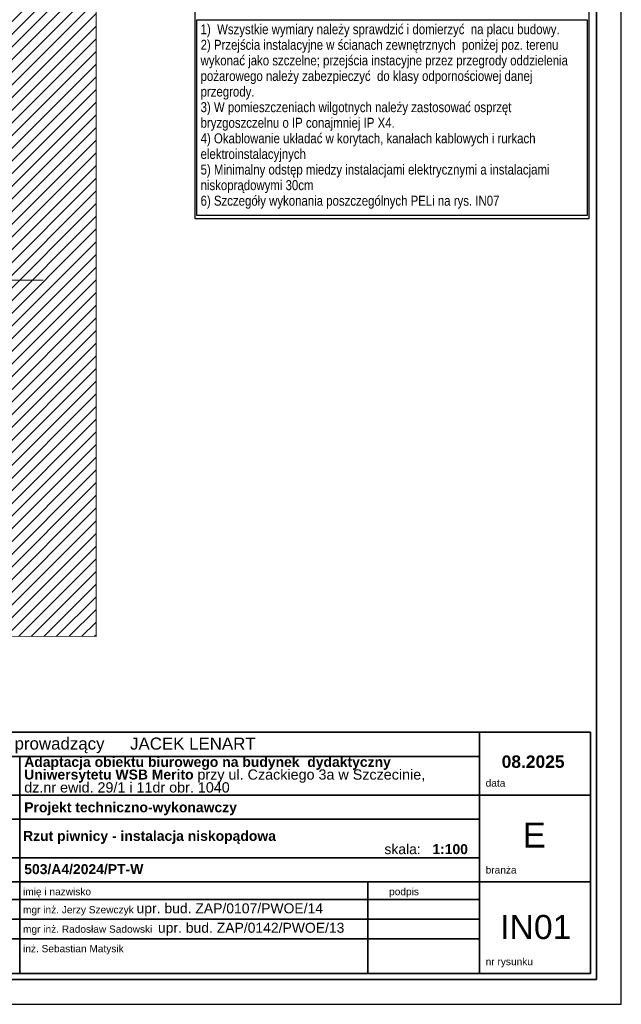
# Model space of a CAD drawing. Header units: millimetres. Extents: x 82175 to 237000, y 24756 to 471700.
# Tile 255 of 256: x 125099 to 137175, y 441492 to 461255. Entities that reach past the tile are written whole.
import ezdxf

# ---------------------------------------------------------------- set-up
doc = ezdxf.new("R2010")
doc.units = ezdxf.units.MM
doc.layers.add('arch - tabela2', color=7, linetype='Continuous')
doc.layers.add('CP_LINENORM', color=253, linetype='Continuous')
for name, color, linetype, lineweight in [('arch tabela_Nr_Pióra__100', 7, 'Continuous', 20), ('CP_FRREF', 251, 'Continuous', 35), ('\xa0♦IT_Opis', 7, 'Continuous', 20)]:
    doc.layers.add(name, color=color, linetype=linetype, lineweight=lineweight)
doc.styles.add('GENERATED_STYLE_1', font='ARIALN.TTF')
doc.styles.get("Standard").update_dxf_attribs({"font": 'arial.ttf'})
doc.styles.add('STYL_AUTOMATYCZNY_1', font='arial.ttf')
doc.styles.add('STYL_AUTOMATYCZNY_2', font='arial.ttf')

msp = doc.modelspace()

# ---------------------------------------------------------------- hatches: boundary and pattern name
at = {"linetype": 'Continuous', "lineweight": 15}
h = msp.add_hatch(dxfattribs=at)
h.set_pattern_fill('Bloczki_ceramiczne_0001', color=8, style=0, pattern_type=2)
h.set_pattern_definition([(45, (-135208.59, 738186.62), (-127.27922, 127.27922), [])])
h.paths.add_polyline_path([(123679, 465064), (123869, 449076), (124010, 448879), (126632, 448872), (126632, 465048)])

# ---------------------------------------------------------------- linework, layer by layer
at = {"color": 7, "linetype": 'Continuous', "lineweight": 35}
for p, q in [((118554, 446953), (136554, 446953)), ((119330, 446953), (136286, 446953)), ((134326, 442108), (134326, 446953)), ((136554, 442108), (136554, 446953)), ((123400, 446469), (134326, 446469)), ((125103, 442108), (125103, 446469)), ((123400, 445693), (136554, 445693)), ((123400, 445209), (134326, 445209)), ((123400, 444434), (134326, 444434)), ((123400, 443949), (136554, 443949)), ((132088, 442108), (132088, 443949)), ((132088, 442108), (132088, 443949)), ((123400, 443599), (134326, 443599)), ((125103, 443599), (132120, 443599)), ((125103, 443599), (132088, 443599)), ((123400, 443202), (130384, 443202)), ((125103, 443202), (134326, 443202)), ((123400, 442804), (134326, 442804)), ((118554, 442108), (136554, 442108)), ((125103, 442108), (132120, 442108)), ((126995, 442108), (132623, 442108))]:
    msp.add_line(p, q, dxfattribs=at)
at = {"color": 8, "linetype": 'Continuous', "lineweight": 13, "ltscale": 100, "flags": 128}
msp.add_lwpolyline([(123679, 465064), (123869, 449076), (124010, 448879), (126632, 448872), (126632, 465048)], close=True, dxfattribs=at)
at = {"color": 7}
for points in [[(128619, 462005), (136526, 462005), (136526, 457261), (128619, 457261)], [(128654, 461250), (136491, 461250), (136491, 457323), (128654, 457323)]]:
    msp.add_lwpolyline(points, close=True, dxfattribs=at)
at = {"layer": 'CP_FRREF'}
for p, q in [((136675, 441992), (136675, 470692)), ((83675, 441992), (136675, 441992))]:
    msp.add_line(p, q, dxfattribs=at)
at = {"layer": 'CP_LINENORM', "linetype": 'Continuous'}
for p, q in [((137175, 441492), (137175, 471192)), ((82175, 441492), (137175, 441492))]:
    msp.add_line(p, q, dxfattribs=at)
at = {"layer": '\xa0♦IT_Opis', "color": 6, "linetype": 'Continuous'}
msp.add_line((122450, 456026), (125573, 456026), dxfattribs=at)

# ---------------------------------------------------------------- texts
at = {"color": 7, "linetype": 'Continuous', "lineweight": 35}
for s, insert, char_height, attachment_point, style in [('\\A1;{\\pql;\\fArial|b0|i0|c238|p0;\\W1.000000;architekt prowadzący}', (123623, 446690), 242.24, 4, 'STYL_AUTOMATYCZNY_1'), ('\\A1;{\\pql;\\fArial|b0|i0|c238|p0;\\W1.000000;JACEK LENART}', (127315, 446723), 242.24, 4, 'STYL_AUTOMATYCZNY_1'), ('\\A1;{\\pql;\\fArial|b0|i0|c238|p0;\\W1.000000;data}', (134452, 445933), 145.34, 4, 'STYL_AUTOMATYCZNY_1'), ('\\pxql;\\fArial|b1|i0|c238|p0;\\A1;Rzut piwnicy - instalacja niskopądowa', (125166, 444842), 200, 4, 'STYL_AUTOMATYCZNY_2'), ('\\pxql;\\fArial|b0|i0|c238|p0;\\A1;skala:   \\fArial|b1|i0|c238|p0;1:100', (132419, 444605), 200, 4, 'STYL_AUTOMATYCZNY_1'), ('\\A1;{\\pql;\\fArial|b0|i0|c238|p0;\\W1.000000;branża}', (134452, 444189), 145.34, 4, 'STYL_AUTOMATYCZNY_1'), ('\\A1;{\\pql;\\fArial|b0|i0|c238|p0;\\W1.000000;imię i nazwisko}', (125166, 443732), 145.34, 4, 'STYL_AUTOMATYCZNY_1'), ('\\A1;{\\pql;\\fArial|b0|i0|c238|p0;\\W1.000000;podpis}', (132514, 443733), 145.34, 4, 'STYL_AUTOMATYCZNY_1'), ('\\pxql;mgr inż. Jerzy Szewczyk \\H1.3761001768x;upr. bud. ZAP/0107/PWOE/14', (125166, 443388), 145.34, 4, 'STYL_AUTOMATYCZNY_1'), ('\\pxqc;\\fArial|b0|i0|c238|p0;\\A1;IN01', (135458, 443040), 484.48, 5, 'STYL_AUTOMATYCZNY_1'), ('\\pxql;mgr inż. Radosław Sadowski  \\H1.3761001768x;upr. bud. ZAP/0142/PWOE/13', (125166, 442998), 145.34, 4, 'STYL_AUTOMATYCZNY_1'), ('\\pxql;\\fArial|b0|i0|c238|p0;\\A1;inż. Sebastian Matysik', (125166, 442588), 145.34, 4, 'STYL_AUTOMATYCZNY_1'), ('\\A1;{\\pql;\\fArial|b0|i0|c238|p0;\\W1.000000;nr rysunku}', (134452, 442328), 145.34, 4, 'STYL_AUTOMATYCZNY_1')]:
    msp.add_mtext(s, dxfattribs=dict(at, insert=insert, char_height=char_height, attachment_point=attachment_point, style=style))
at = {"color": 7, "linetype": 'Continuous', "lineweight": 13, "insert": (125190, 446099), "char_height": 200, "width": 8787.67, "attachment_point": 4, "line_spacing_factor": 0.751632, "style": 'STYL_AUTOMATYCZNY_2'}
msp.add_mtext('\\A1;{\\pql;\\fArial|b1|i0|c238|p0;\\W1.000000;Adaptacja obiektu biurowego na budynek  dydaktyczny Uniwersytetu WSB Merito\\fArial|b0|i0|c238|p0;\\W1.000000; \\fArial|b0|i0|c238|p0;\\H1.029412x;\\W1.000000;przy ul. Czackiego 3a w Szczecinie,\\P\\pql;\\fArial|b0|i0|c238|p0;\\W1.000000;dz.nr ewid. 29/1 i 11dr obr. 1040}', dxfattribs=at)
at = {"color": 7, "linetype": 'Continuous', "lineweight": 13, "style": 'STYL_AUTOMATYCZNY_2'}
for s, insert, char_height, attachment_point in [('\\A1;{\\pqc;\\fArial|b1|i0|c238|p0;\\W1.000000;0\\fArial|b1|i0|c238|p0;\\W1.000000;8\\fArial|b1|i0|c238|p0;\\W1.000000;.2025}', (135404, 446361), 250, 5), ('\\A1;{\\pql;\\fArial|b1|i0|c238|p0;\\W1.000000;Projekt techniczn\\fArial|b1|i0|c238|p0;\\W1.000000;o-wykonawczy}', (125190, 445417), 200, 4), ('\\A1;{\\pql;\\fArial|b1|i0|c238|p0;\\W1.000000;503/A4/2024/PT\\fArial|b1|i0|c238|p0;\\W1.000000;-W}', (125190, 444202), 200, 4)]:
    msp.add_mtext(s, dxfattribs=dict(at, insert=insert, char_height=char_height, attachment_point=attachment_point))
at = {"layer": 'arch - tabela2', "color": 7, "linetype": 'Continuous', "insert": (128730, 461164), "char_height": 200, "width": 7749.28, "attachment_point": 1, "line_spacing_factor": 0.938717, "style": 'GENERATED_STYLE_1'}
msp.add_mtext('{\\fArial Narrow|b0|i0|c238;1)  Wszystkie wymiary należy sprawdzić i domierzyć  na placu budowy.\\P2) Przejścia instalacyjne w ścianach zewnętrznych  poniżej poz. terenu wykonać jako szczelne; przejścia instacyjne przez przegrody oddzielenia pożarowego należy zabezpieczyć  do klasy odpornościowej danej przegrody.\\P3) W pomieszczeniach wilgotnych należy zastosować osprzęt bryzgoszczelnu o IP conajmniej IP X4.\\P4) Okablowanie układać w korytach, kanałach kablowych i rurkach elektroinstalacyjnych\\P5) Minimalny odstęp miedzy instalacjami elektrycznymi a instalacjami niskoprądowymi 30cm\\P6) Szczegóły wykonania poszczególnych PELi na rys. IN07\\P\\P\\P}\\P', dxfattribs=at)
at = {"layer": 'arch tabela_Nr_Pióra__100', "linetype": 'Continuous', "insert": (135428, 444889), "char_height": 500, "attachment_point": 5}
msp.add_mtext('E', dxfattribs=at)

doc.saveas('drawing.dxf')
